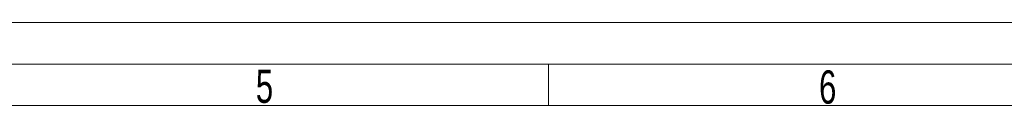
# Model space of a CAD drawing. Header units: millimetres. Extents: x 22 to 589, y 6 to 414.
# Tile 46 of 52: x 317 to 435, y 404 to 414. Entities that reach past the tile are written whole.
import ezdxf

# ---------------------------------------------------------------- set-up
doc = ezdxf.new("R2010")
doc.units = ezdxf.units.MM
doc.styles.add('SLDTEXTSTYLE0', font='TXT', dxfattribs={"width": 0.7})

msp = doc.modelspace()

# ---------------------------------------------------------------- linework, layer by layer
at = {"color": 7, "linetype": 'Continuous', "lineweight": 15}
msp.add_line((36.5, 414.5), (588.5, 414.5), dxfattribs=at)
at = {"color": 1, "linetype": 'Continuous', "lineweight": 0}
for p, q in [((41.5, 409.5), (583.5, 409.5)), ((380.25, 409.5), (380.25, 404.5)), ((46.5, 404.5), (578.5, 404.5))]:
    msp.add_line(p, q, dxfattribs=at)

# ---------------------------------------------------------------- texts
at = {"color": 1, "linetype": 'Continuous', "lineweight": 0, "char_height": 4, "attachment_point": 1, "style": 'SLDTEXTSTYLE0'}
for s, insert in [('5', (345.0813764, 408.8328215)), ('6', (412.7593327, 408.7365442))]:
    msp.add_mtext(s, dxfattribs=dict(at, insert=insert))

doc.saveas('drawing.dxf')
